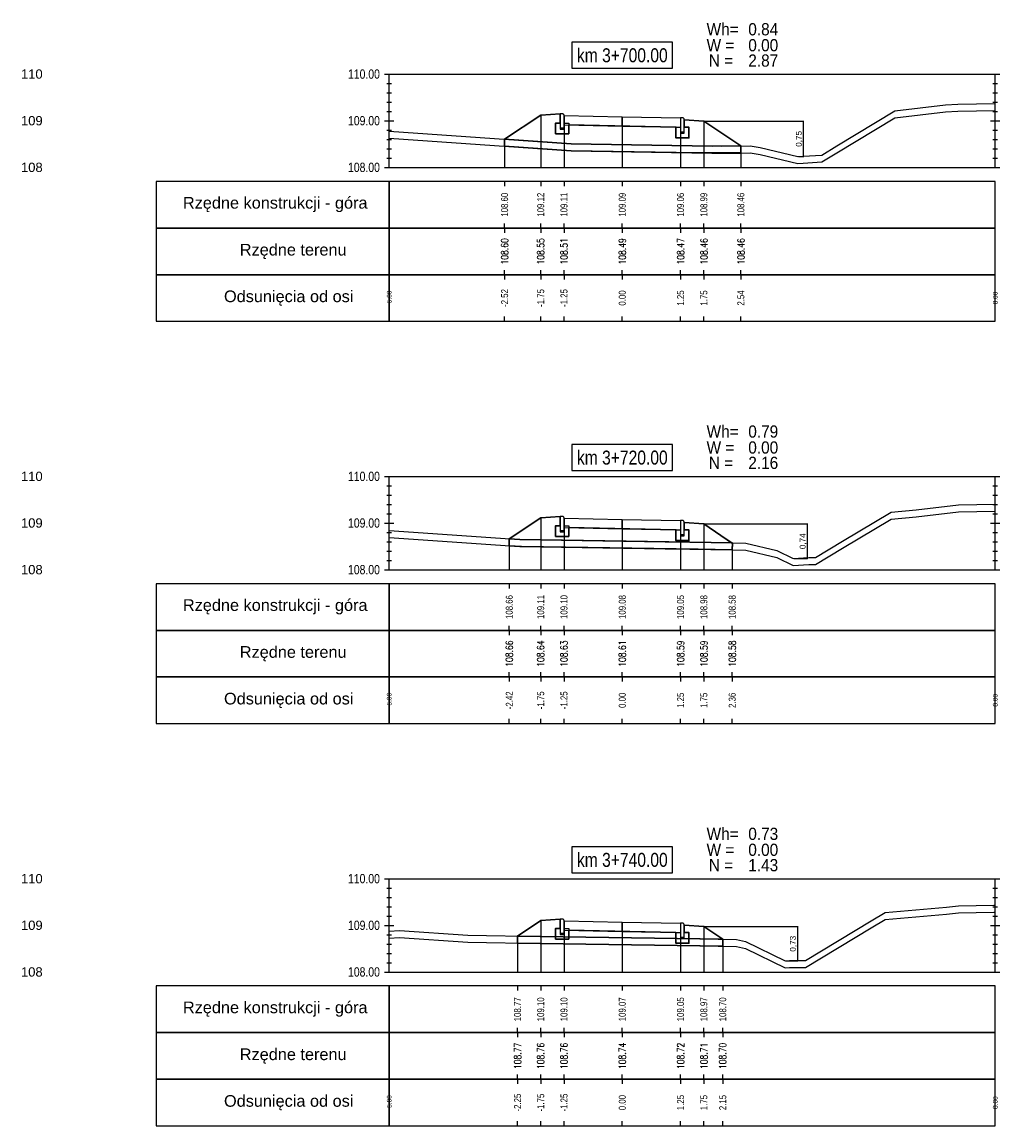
# Model space of a CAD drawing. Extents: x 7537626 to 7538805, y 5722894 to 5725486.
# Tile 101 of 105: x 7538742 to 7538763, y 5725387 to 5725410. Entities that reach past the tile are written whole.
import ezdxf

# ---------------------------------------------------------------- set-up
doc = ezdxf.new("R2010")
doc.units = 0
doc.header["$PDMODE"] = 35
doc.header["$PDSIZE"] = 0.3
for name, color, linetype in [('C-DROGI-PROFILE', 7, 'Continuous'), ('C-DROGI-PROFILE-ETYKIETY', 7, 'Continuous'), ('C-DROGI-PRZEKROJE-ETYKIETY', 7, 'Continuous'), ('C-POPRZECZKA-przekrój', 2, 'Continuous'), ('C-POPRZECZKA-widok', 1, 'Continuous')]:
    doc.layers.add(name, color=color, linetype=linetype)
for name, color, linetype, true_color in [('C-humus', 7, 'Continuous', 0x003df5), ('C-Teren', 7, 'Continuous', 0x008521), ('poprzeczki', 7, 'Continuous', 0x0000d6)]:
    doc.layers.add(name, color=color, linetype=linetype, true_color=true_color)
doc.layers.add('D-1.pow. hum.', color=7, linetype='Continuous', lineweight=30, plot=False)
doc.layers.add('D-3.nasyp', color=4, linetype='Continuous', lineweight=30, plot=False)
doc.layers.add('D-roboty-ziemne-opis', color=2, linetype='Continuous', lineweight=30)
doc.styles.add('2mm08', font='arial.ttf', dxfattribs={"width": 0.8})
doc.styles.add('opis_50', font='arial.ttf', dxfattribs={"height": 0.125})
doc.styles.get("Standard").update_dxf_attribs({"font": 'arial.ttf'})
doc.dimstyles.new('OPIS_50', dxfattribs={"dimscale": 0.5, "dimtxt": 0.125, "dimasz": 0.25, "dimexe": 0.1, "dimexo": 0.15, "dimgap": 0.1, "dimtad": 1, "dimzin": 0, "dimtxsty": 'opis_50', "dimblk": 'ARCHTICK', "dimcen": 0.15, "dimdle": 0.1, "dimaunit": 2, "dimadec": 4, "dimazin": 0, "dimtfac": 1, "dimtmove": 0, "dimatfit": 3, "dimfxl": 1, "dimarcsym": 0})

# ---------------------------------------------------------------- blocks, each defined once
blk = doc.blocks.new('_ArchTick')
at = {"color": 0, "linetype": 'ByBlock', "const_width": 0.15}
blk.add_lwpolyline([(-0.5, -0.5), (0.5, 0.5)], dxfattribs=at)
blk = doc.blocks.new('*D181')
at = {"layer": 'Defpoints', "color": 0, "transparency": 16777216}
for p in [(7538756.675, 5725408.328), (7538758.692, 5725407.573), (7538758.807, 5725407.573)]:
    blk.add_point(p, dxfattribs=at)
at = {"layer": 'poprzeczki', "color": 0, "lineweight": -2, "transparency": 16777216}
for p, q in [((7538756.69, 5725408.328), (7538758.817, 5725408.328)), ((7538758.807, 5725408.338), (7538758.807, 5725407.563)), ((7538758.707, 5725407.573), (7538758.817, 5725407.573))]:
    blk.add_line(p, q, dxfattribs=at)
at = {"layer": 'poprzeczki', "color": 0, "lineweight": -2, "transparency": 16777216, "xscale": 0.025, "yscale": 0.025, "zscale": 0.025}
for p, rotation in [((7538758.807, 5725408.328), 90), ((7538758.807, 5725407.573), 270)]:
    blk.add_blockref('_ArchTick', p, dxfattribs=dict(at, rotation=rotation))
at = {"layer": 'poprzeczki', "color": 0, "transparency": 16777216, "insert": (7538758.722, 5725407.95), "char_height": 0.125, "attachment_point": 5, "rotation": 90, "style": 'opis_50'}
blk.add_mtext('0,75', dxfattribs=at)
blk = doc.blocks.new('*D182')
at = {"layer": 'Defpoints', "color": 0, "transparency": 16777216}
for p in [(7538756.675, 5725399.695), (7538758.593, 5725398.954), (7538758.889, 5725398.954)]:
    blk.add_point(p, dxfattribs=at)
at = {"layer": 'poprzeczki', "color": 0, "lineweight": -2, "transparency": 16777216}
for p, q in [((7538756.69, 5725399.695), (7538758.899, 5725399.695)), ((7538758.889, 5725399.705), (7538758.889, 5725398.944)), ((7538758.608, 5725398.954), (7538758.899, 5725398.954))]:
    blk.add_line(p, q, dxfattribs=at)
at = {"layer": 'poprzeczki', "color": 0, "lineweight": -2, "transparency": 16777216, "xscale": 0.025, "yscale": 0.025, "zscale": 0.025}
for p, rotation in [((7538758.889, 5725399.695), 90), ((7538758.889, 5725398.954), 270)]:
    blk.add_blockref('_ArchTick', p, dxfattribs=dict(at, rotation=rotation))
at = {"layer": 'poprzeczki', "color": 0, "transparency": 16777216, "insert": (7538758.804, 5725399.324), "char_height": 0.125, "attachment_point": 5, "rotation": 90, "style": 'opis_50'}
blk.add_mtext('0,74', dxfattribs=at)
blk = doc.blocks.new('*D183')
at = {"layer": 'Defpoints', "color": 0, "transparency": 16777216}
for p in [(7538756.675, 5725391.062), (7538758.415, 5725390.329), (7538758.681, 5725390.329)]:
    blk.add_point(p, dxfattribs=at)
at = {"layer": 'poprzeczki', "color": 0, "lineweight": -2, "transparency": 16777216}
for p, q in [((7538756.69, 5725391.062), (7538758.691, 5725391.062)), ((7538758.681, 5725391.072), (7538758.681, 5725390.319)), ((7538758.43, 5725390.329), (7538758.691, 5725390.329))]:
    blk.add_line(p, q, dxfattribs=at)
at = {"layer": 'poprzeczki', "color": 0, "lineweight": -2, "transparency": 16777216, "xscale": 0.025, "yscale": 0.025, "zscale": 0.025}
for p, rotation in [((7538758.681, 5725391.062), 90), ((7538758.681, 5725390.329), 270)]:
    blk.add_blockref('_ArchTick', p, dxfattribs=dict(at, rotation=rotation))
at = {"layer": 'poprzeczki', "color": 0, "transparency": 16777216, "insert": (7538758.595, 5725390.695), "char_height": 0.125, "attachment_point": 5, "rotation": 90, "style": 'opis_50'}
blk.add_mtext('0,73', dxfattribs=at)

msp = doc.modelspace()

# ---------------------------------------------------------------- linework, layer by layer
at = {"layer": 'C-DROGI-PROFILE', "color": 7, "linetype": 'Continuous', "lineweight": -3}
for p, q in [((7538752.401, 5725407.039), (7538752.401, 5725406.939)), ((7538753.175, 5725407.039), (7538753.175, 5725406.939)), ((7538753.675, 5725407.039), (7538753.675, 5725406.939)), ((7538754.925, 5725407.039), (7538754.925, 5725406.939)), ((7538756.175, 5725407.039), (7538756.175, 5725406.939)), ((7538756.675, 5725407.039), (7538756.675, 5725406.939)), ((7538757.468, 5725407.039), (7538757.468, 5725406.939)), ((7538752.401, 5725406.039), (7538752.401, 5725406.139)), ((7538753.175, 5725406.039), (7538753.175, 5725406.139)), ((7538753.675, 5725406.039), (7538753.675, 5725406.139)), ((7538754.925, 5725406.039), (7538754.925, 5725406.139)), ((7538756.175, 5725406.039), (7538756.175, 5725406.139)), ((7538756.675, 5725406.039), (7538756.675, 5725406.139)), ((7538757.468, 5725406.039), (7538757.468, 5725406.139)), ((7538752.401, 5725406.039), (7538752.401, 5725405.939)), ((7538753.175, 5725406.039), (7538753.175, 5725405.939)), ((7538753.675, 5725406.039), (7538753.675, 5725405.939)), ((7538754.925, 5725406.039), (7538754.925, 5725405.939)), ((7538756.175, 5725406.039), (7538756.175, 5725405.939)), ((7538756.675, 5725406.039), (7538756.675, 5725405.939)), ((7538757.468, 5725406.039), (7538757.468, 5725405.939)), ((7538752.401, 5725405.039), (7538752.401, 5725405.139)), ((7538752.401, 5725405.039), (7538752.401, 5725404.939)), ((7538753.175, 5725405.039), (7538753.175, 5725405.139)), ((7538753.175, 5725405.039), (7538753.175, 5725404.939)), ((7538753.675, 5725405.039), (7538753.675, 5725405.139)), ((7538753.675, 5725405.039), (7538753.675, 5725404.939)), ((7538754.925, 5725405.039), (7538754.925, 5725405.139)), ((7538754.925, 5725405.039), (7538754.925, 5725404.939)), ((7538756.175, 5725405.039), (7538756.175, 5725405.139)), ((7538756.175, 5725405.039), (7538756.175, 5725404.939)), ((7538756.675, 5725405.039), (7538756.675, 5725405.139)), ((7538756.675, 5725405.039), (7538756.675, 5725404.939)), ((7538757.468, 5725405.039), (7538757.468, 5725405.139)), ((7538757.468, 5725405.039), (7538757.468, 5725404.939)), ((7538752.401, 5725404.039), (7538752.401, 5725404.139)), ((7538753.175, 5725404.039), (7538753.175, 5725404.139)), ((7538753.675, 5725404.039), (7538753.675, 5725404.139)), ((7538754.925, 5725404.039), (7538754.925, 5725404.139)), ((7538756.175, 5725404.039), (7538756.175, 5725404.139)), ((7538756.675, 5725404.039), (7538756.675, 5725404.139)), ((7538757.468, 5725404.039), (7538757.468, 5725404.139)), ((7538752.501, 5725398.414), (7538752.501, 5725398.314)), ((7538753.175, 5725398.414), (7538753.175, 5725398.314)), ((7538753.675, 5725398.414), (7538753.675, 5725398.314)), ((7538754.925, 5725398.414), (7538754.925, 5725398.314)), ((7538756.175, 5725398.414), (7538756.175, 5725398.314)), ((7538756.675, 5725398.414), (7538756.675, 5725398.314)), ((7538757.283, 5725398.414), (7538757.283, 5725398.314)), ((7538752.501, 5725397.414), (7538752.501, 5725397.514)), ((7538752.501, 5725397.414), (7538752.501, 5725397.314)), ((7538753.175, 5725397.414), (7538753.175, 5725397.514)), ((7538753.175, 5725397.414), (7538753.175, 5725397.314)), ((7538753.675, 5725397.414), (7538753.675, 5725397.514)), ((7538753.675, 5725397.414), (7538753.675, 5725397.314)), ((7538754.925, 5725397.414), (7538754.925, 5725397.514)), ((7538754.925, 5725397.414), (7538754.925, 5725397.314)), ((7538756.175, 5725397.414), (7538756.175, 5725397.514)), ((7538756.175, 5725397.414), (7538756.175, 5725397.314)), ((7538756.675, 5725397.414), (7538756.675, 5725397.514)), ((7538756.675, 5725397.414), (7538756.675, 5725397.314)), ((7538757.283, 5725397.414), (7538757.283, 5725397.514)), ((7538757.283, 5725397.414), (7538757.283, 5725397.314)), ((7538752.501, 5725396.414), (7538752.501, 5725396.514)), ((7538753.175, 5725396.414), (7538753.175, 5725396.514)), ((7538753.675, 5725396.414), (7538753.675, 5725396.514)), ((7538754.925, 5725396.414), (7538754.925, 5725396.514)), ((7538756.175, 5725396.414), (7538756.175, 5725396.514)), ((7538756.675, 5725396.414), (7538756.675, 5725396.514)), ((7538757.283, 5725396.414), (7538757.283, 5725396.514)), ((7538752.501, 5725396.414), (7538752.501, 5725396.314)), ((7538753.175, 5725396.414), (7538753.175, 5725396.314)), ((7538753.675, 5725396.414), (7538753.675, 5725396.314)), ((7538754.925, 5725396.414), (7538754.925, 5725396.314)), ((7538756.175, 5725396.414), (7538756.175, 5725396.314)), ((7538756.675, 5725396.414), (7538756.675, 5725396.314)), ((7538757.283, 5725396.414), (7538757.283, 5725396.314)), ((7538752.501, 5725395.414), (7538752.501, 5725395.514)), ((7538753.175, 5725395.414), (7538753.175, 5725395.514)), ((7538753.675, 5725395.414), (7538753.675, 5725395.514)), ((7538754.925, 5725395.414), (7538754.925, 5725395.514)), ((7538756.175, 5725395.414), (7538756.175, 5725395.514)), ((7538756.675, 5725395.414), (7538756.675, 5725395.514)), ((7538757.283, 5725395.414), (7538757.283, 5725395.514)), ((7538752.678, 5725389.789), (7538752.678, 5725389.689)), ((7538753.175, 5725389.789), (7538753.175, 5725389.689)), ((7538753.675, 5725389.789), (7538753.675, 5725389.689)), ((7538754.925, 5725389.789), (7538754.925, 5725389.689)), ((7538756.175, 5725389.789), (7538756.175, 5725389.689)), ((7538756.675, 5725389.789), (7538756.675, 5725389.689)), ((7538757.08, 5725389.789), (7538757.08, 5725389.689)), ((7538752.678, 5725388.789), (7538752.678, 5725388.889)), ((7538753.175, 5725388.789), (7538753.175, 5725388.889)), ((7538753.675, 5725388.789), (7538753.675, 5725388.889)), ((7538754.925, 5725388.789), (7538754.925, 5725388.889)), ((7538756.175, 5725388.789), (7538756.175, 5725388.889)), ((7538756.675, 5725388.789), (7538756.675, 5725388.889)), ((7538757.08, 5725388.789), (7538757.08, 5725388.889)), ((7538752.678, 5725388.789), (7538752.678, 5725388.689)), ((7538753.175, 5725388.789), (7538753.175, 5725388.689)), ((7538753.675, 5725388.789), (7538753.675, 5725388.689)), ((7538754.925, 5725388.789), (7538754.925, 5725388.689)), ((7538756.175, 5725388.789), (7538756.175, 5725388.689)), ((7538756.675, 5725388.789), (7538756.675, 5725388.689)), ((7538757.08, 5725388.789), (7538757.08, 5725388.689)), ((7538752.678, 5725387.789), (7538752.678, 5725387.889)), ((7538752.678, 5725387.789), (7538752.678, 5725387.689)), ((7538753.175, 5725387.789), (7538753.175, 5725387.889)), ((7538753.175, 5725387.789), (7538753.175, 5725387.689)), ((7538753.675, 5725387.789), (7538753.675, 5725387.889)), ((7538753.675, 5725387.789), (7538753.675, 5725387.689)), ((7538754.925, 5725387.789), (7538754.925, 5725387.889)), ((7538754.925, 5725387.789), (7538754.925, 5725387.689)), ((7538756.175, 5725387.789), (7538756.175, 5725387.889)), ((7538756.175, 5725387.789), (7538756.175, 5725387.689)), ((7538756.675, 5725387.789), (7538756.675, 5725387.889)), ((7538756.675, 5725387.789), (7538756.675, 5725387.689)), ((7538757.08, 5725387.789), (7538757.08, 5725387.889)), ((7538757.08, 5725387.789), (7538757.08, 5725387.689)), ((7538752.678, 5725386.789), (7538752.678, 5725386.889)), ((7538753.175, 5725386.789), (7538753.175, 5725386.889)), ((7538753.675, 5725386.789), (7538753.675, 5725386.889)), ((7538754.925, 5725386.789), (7538754.925, 5725386.889)), ((7538756.175, 5725386.789), (7538756.175, 5725386.889)), ((7538756.675, 5725386.789), (7538756.675, 5725386.889)), ((7538757.08, 5725386.789), (7538757.08, 5725386.889))]:
    msp.add_line(p, q, dxfattribs=at)
at = {"layer": 'C-DROGI-PROFILE', "color": 1, "linetype": 'Continuous', "lineweight": -3}
for points in [[(7538749.925, 5725406.039), (7538749.925, 5725407.039), (7538744.925, 5725407.039), (7538744.925, 5725406.039)], [(7538749.925, 5725406.039), (7538762.925, 5725406.039), (7538762.925, 5725407.039), (7538749.925, 5725407.039)], [(7538749.925, 5725405.039), (7538749.925, 5725406.039), (7538744.925, 5725406.039), (7538744.925, 5725405.039)], [(7538749.925, 5725405.039), (7538762.925, 5725405.039), (7538762.925, 5725406.039), (7538749.925, 5725406.039)], [(7538749.925, 5725404.039), (7538749.925, 5725405.039), (7538744.925, 5725405.039), (7538744.925, 5725404.039)], [(7538749.925, 5725404.039), (7538762.925, 5725404.039), (7538762.925, 5725405.039), (7538749.925, 5725405.039)], [(7538749.925, 5725397.414), (7538749.925, 5725398.414), (7538744.925, 5725398.414), (7538744.925, 5725397.414)], [(7538749.925, 5725397.414), (7538762.925, 5725397.414), (7538762.925, 5725398.414), (7538749.925, 5725398.414)], [(7538749.925, 5725396.414), (7538749.925, 5725397.414), (7538744.925, 5725397.414), (7538744.925, 5725396.414)], [(7538749.925, 5725396.414), (7538762.925, 5725396.414), (7538762.925, 5725397.414), (7538749.925, 5725397.414)], [(7538749.925, 5725395.414), (7538749.925, 5725396.414), (7538744.925, 5725396.414), (7538744.925, 5725395.414)], [(7538749.925, 5725395.414), (7538762.925, 5725395.414), (7538762.925, 5725396.414), (7538749.925, 5725396.414)], [(7538749.925, 5725388.789), (7538749.925, 5725389.789), (7538744.925, 5725389.789), (7538744.925, 5725388.789)], [(7538749.925, 5725388.789), (7538762.925, 5725388.789), (7538762.925, 5725389.789), (7538749.925, 5725389.789)], [(7538749.925, 5725387.789), (7538749.925, 5725388.789), (7538744.925, 5725388.789), (7538744.925, 5725387.789)], [(7538749.925, 5725387.789), (7538762.925, 5725387.789), (7538762.925, 5725388.789), (7538749.925, 5725388.789)], [(7538749.925, 5725386.789), (7538749.925, 5725387.789), (7538744.925, 5725387.789), (7538744.925, 5725386.789)], [(7538749.925, 5725386.789), (7538762.925, 5725386.789), (7538762.925, 5725387.789), (7538749.925, 5725387.789)]]:
    msp.add_3dface(points, dxfattribs=at)
at = {"layer": 'C-DROGI-PRZEKROJE-ETYKIETY', "color": 1, "linetype": 'Continuous', "lineweight": -3}
for p, q in [((7538753.175, 5725408.458), (7538753.175, 5725407.339)), ((7538753.675, 5725408.451), (7538753.675, 5725407.339)), ((7538754.925, 5725408.426), (7538754.925, 5725407.339)), ((7538756.175, 5725408.401), (7538756.175, 5725407.339)), ((7538756.675, 5725408.328), (7538756.675, 5725407.339)), ((7538752.401, 5725407.942), (7538752.401, 5725407.339)), ((7538757.468, 5725407.799), (7538757.468, 5725407.339)), ((7538753.175, 5725399.825), (7538753.175, 5725398.714)), ((7538753.675, 5725399.818), (7538753.675, 5725398.714)), ((7538754.925, 5725399.793), (7538754.925, 5725398.714)), ((7538756.175, 5725399.768), (7538756.175, 5725398.714)), ((7538756.675, 5725399.695), (7538756.675, 5725398.714)), ((7538752.501, 5725399.375), (7538752.501, 5725398.714)), ((7538757.283, 5725399.29), (7538757.283, 5725398.714)), ((7538753.175, 5725391.192), (7538753.175, 5725390.089)), ((7538753.675, 5725391.185), (7538753.675, 5725390.089)), ((7538754.925, 5725391.16), (7538754.925, 5725390.089)), ((7538756.175, 5725391.135), (7538756.175, 5725390.089)), ((7538756.675, 5725391.062), (7538756.675, 5725390.089)), ((7538752.678, 5725390.86), (7538752.678, 5725390.089)), ((7538757.08, 5725390.792), (7538757.08, 5725390.089))]:
    msp.add_line(p, q, dxfattribs=at)
at = {"layer": 'C-humus'}
for p, q in [((7538760.77, 5725408.399), (7538761.858, 5725408.527)), ((7538761.858, 5725408.527), (7538762.122, 5725408.547)), ((7538762.122, 5725408.547), (7538762.925, 5725408.559)), ((7538759.524, 5725407.648), (7538760.77, 5725408.399)), ((7538749.925, 5725407.965), (7538753.831, 5725407.692)), ((7538753.831, 5725407.692), (7538757.048, 5725407.643)), ((7538757.048, 5725407.643), (7538757.664, 5725407.652)), ((7538757.664, 5725407.652), (7538757.885, 5725407.617)), ((7538757.885, 5725407.617), (7538758.692, 5725407.423)), ((7538759.206, 5725407.455), (7538759.524, 5725407.648)), ((7538758.692, 5725407.423), (7538758.804, 5725407.431)), ((7538758.804, 5725407.431), (7538759.206, 5725407.455)), ((7538759.648, 5725399.173), (7538760.689, 5725399.8)), ((7538760.689, 5725399.8), (7538761.228, 5725399.847)), ((7538761.228, 5725399.847), (7538762.137, 5725399.954)), ((7538762.137, 5725399.954), (7538762.925, 5725399.966)), ((7538749.925, 5725399.405), (7538752.728, 5725399.209)), ((7538752.728, 5725399.209), (7538755.842, 5725399.162)), ((7538755.842, 5725399.162), (7538757.004, 5725399.144)), ((7538757.004, 5725399.144), (7538757.575, 5725399.135)), ((7538757.575, 5725399.135), (7538758.241, 5725398.975)), ((7538759.067, 5725398.824), (7538759.648, 5725399.173)), ((7538758.241, 5725398.975), (7538758.593, 5725398.804)), ((7538758.593, 5725398.804), (7538758.928, 5725398.824)), ((7538758.928, 5725398.824), (7538759.067, 5725398.824)), ((7538760.561, 5725391.214), (7538761.879, 5725391.328)), ((7538761.879, 5725391.328), (7538762.134, 5725391.358)), ((7538762.134, 5725391.358), (7538762.892, 5725391.369)), ((7538762.892, 5725391.369), (7538762.925, 5725391.37)), ((7538758.851, 5725390.185), (7538760.263, 5725391.034)), ((7538760.263, 5725391.034), (7538760.561, 5725391.214)), ((7538749.925, 5725390.816), (7538750.143, 5725390.829)), ((7538750.143, 5725390.829), (7538751.61, 5725390.726)), ((7538751.61, 5725390.726), (7538753.222, 5725390.702)), ((7538753.222, 5725390.702), (7538755.256, 5725390.67)), ((7538755.256, 5725390.67), (7538756.587, 5725390.65)), ((7538756.587, 5725390.65), (7538757.372, 5725390.638)), ((7538757.372, 5725390.638), (7538757.564, 5725390.591)), ((7538757.564, 5725390.591), (7538758.415, 5725390.179)), ((7538758.415, 5725390.179), (7538758.512, 5725390.185)), ((7538758.512, 5725390.185), (7538758.851, 5725390.185))]:
    msp.add_line(p, q, dxfattribs=at)
at = {"layer": 'C-POPRZECZKA-przekrój', "color": 2, "linetype": 'Continuous', "lineweight": -3}
for p, q in [((7538752.401, 5725407.942), (7538753.175, 5725408.458)), ((7538753.175, 5725408.458), (7538753.595, 5725408.491)), ((7538753.495, 5725408.061), (7538753.495, 5725408.291)), ((7538753.495, 5725408.291), (7538753.595, 5725408.291)), ((7538753.635, 5725408.491), (7538753.595, 5725408.491)), ((7538753.595, 5725408.491), (7538753.595, 5725408.161)), ((7538753.595, 5725408.291), (7538753.595, 5725408.191)), ((7538753.641, 5725408.491), (7538753.635, 5725408.491)), ((7538753.649, 5725408.489), (7538753.641, 5725408.491)), ((7538753.658, 5725408.484), (7538753.649, 5725408.489)), ((7538753.664, 5725408.48), (7538753.658, 5725408.484)), ((7538753.668, 5725408.474), (7538753.664, 5725408.48)), ((7538753.672, 5725408.467), (7538753.668, 5725408.474)), ((7538753.675, 5725408.459), (7538753.672, 5725408.467)), ((7538753.675, 5725408.451), (7538753.675, 5725408.459)), ((7538753.675, 5725408.451), (7538754.925, 5725408.426)), ((7538753.675, 5725408.451), (7538753.676, 5725408.251)), ((7538753.675, 5725408.161), (7538753.675, 5725408.451)), ((7538753.675, 5725408.451), (7538753.675, 5725408.291)), ((7538753.675, 5725408.291), (7538753.775, 5725408.291)), ((7538753.775, 5725408.291), (7538753.775, 5725408.061)), ((7538754.925, 5725408.226), (7538754.925, 5725408.426)), ((7538754.925, 5725408.426), (7538756.175, 5725408.401)), ((7538756.175, 5725408.401), (7538756.174, 5725408.201)), ((7538756.215, 5725408.401), (7538756.175, 5725408.401)), ((7538756.175, 5725408.401), (7538756.175, 5725408.071)), ((7538756.221, 5725408.401), (7538756.215, 5725408.401)), ((7538756.229, 5725408.399), (7538756.221, 5725408.401)), ((7538756.238, 5725408.394), (7538756.229, 5725408.399)), ((7538756.244, 5725408.39), (7538756.238, 5725408.394)), ((7538756.248, 5725408.384), (7538756.244, 5725408.39)), ((7538756.252, 5725408.377), (7538756.248, 5725408.384)), ((7538756.255, 5725408.369), (7538756.252, 5725408.377)), ((7538756.255, 5725408.361), (7538756.255, 5725408.369)), ((7538756.255, 5725408.071), (7538756.255, 5725408.361)), ((7538756.255, 5725408.361), (7538756.255, 5725408.201)), ((7538756.255, 5725408.361), (7538756.675, 5725408.328)), ((7538756.675, 5725408.328), (7538757.468, 5725407.799)), ((7538753.775, 5725408.061), (7538753.495, 5725408.061)), ((7538753.595, 5725408.191), (7538753.675, 5725408.191)), ((7538753.595, 5725408.161), (7538753.675, 5725408.161)), ((7538753.676, 5725408.251), (7538754.925, 5725408.226)), ((7538754.925, 5725408.226), (7538756.174, 5725408.201)), ((7538756.075, 5725407.971), (7538756.075, 5725408.201)), ((7538756.075, 5725408.201), (7538756.175, 5725408.201)), ((7538756.175, 5725408.201), (7538756.175, 5725408.101)), ((7538756.175, 5725408.101), (7538756.255, 5725408.101)), ((7538756.175, 5725408.071), (7538756.255, 5725408.071)), ((7538756.255, 5725408.201), (7538756.355, 5725408.201)), ((7538756.355, 5725408.201), (7538756.355, 5725407.971)), ((7538756.355, 5725407.971), (7538756.075, 5725407.971)), ((7538752.501, 5725399.375), (7538753.175, 5725399.825)), ((7538753.175, 5725399.825), (7538753.595, 5725399.858)), ((7538753.635, 5725399.858), (7538753.595, 5725399.858)), ((7538753.595, 5725399.858), (7538753.595, 5725399.528)), ((7538753.641, 5725399.858), (7538753.635, 5725399.858)), ((7538753.649, 5725399.856), (7538753.641, 5725399.858)), ((7538753.658, 5725399.852), (7538753.649, 5725399.856)), ((7538753.664, 5725399.847), (7538753.658, 5725399.852)), ((7538753.668, 5725399.841), (7538753.664, 5725399.847)), ((7538753.672, 5725399.834), (7538753.668, 5725399.841)), ((7538753.675, 5725399.826), (7538753.672, 5725399.834)), ((7538753.675, 5725399.818), (7538753.675, 5725399.826)), ((7538753.675, 5725399.818), (7538754.925, 5725399.793)), ((7538753.675, 5725399.818), (7538753.676, 5725399.618)), ((7538753.675, 5725399.528), (7538753.675, 5725399.818)), ((7538753.675, 5725399.818), (7538753.675, 5725399.658)), ((7538754.925, 5725399.593), (7538754.925, 5725399.793)), ((7538754.925, 5725399.793), (7538756.175, 5725399.768)), ((7538756.175, 5725399.768), (7538756.174, 5725399.568)), ((7538756.215, 5725399.768), (7538756.175, 5725399.768)), ((7538756.175, 5725399.768), (7538756.175, 5725399.438)), ((7538756.221, 5725399.768), (7538756.215, 5725399.768)), ((7538756.229, 5725399.766), (7538756.221, 5725399.768)), ((7538756.238, 5725399.762), (7538756.229, 5725399.766)), ((7538756.244, 5725399.757), (7538756.238, 5725399.762)), ((7538756.248, 5725399.751), (7538756.244, 5725399.757)), ((7538756.252, 5725399.744), (7538756.248, 5725399.751)), ((7538756.255, 5725399.736), (7538756.252, 5725399.744)), ((7538753.495, 5725399.428), (7538753.495, 5725399.658)), ((7538753.495, 5725399.658), (7538753.595, 5725399.658)), ((7538753.595, 5725399.658), (7538753.595, 5725399.558)), ((7538753.595, 5725399.558), (7538753.675, 5725399.558)), ((7538753.595, 5725399.528), (7538753.675, 5725399.528)), ((7538753.675, 5725399.658), (7538753.775, 5725399.658)), ((7538753.676, 5725399.618), (7538754.925, 5725399.593)), ((7538753.775, 5725399.658), (7538753.775, 5725399.428)), ((7538754.925, 5725399.593), (7538756.174, 5725399.568)), ((7538756.075, 5725399.338), (7538756.075, 5725399.568)), ((7538756.075, 5725399.568), (7538756.175, 5725399.568)), ((7538756.175, 5725399.568), (7538756.175, 5725399.468)), ((7538756.255, 5725399.728), (7538756.255, 5725399.736)), ((7538756.255, 5725399.438), (7538756.255, 5725399.728)), ((7538756.255, 5725399.728), (7538756.255, 5725399.568)), ((7538756.255, 5725399.728), (7538756.675, 5725399.695)), ((7538756.255, 5725399.568), (7538756.355, 5725399.568)), ((7538756.355, 5725399.568), (7538756.355, 5725399.338)), ((7538756.675, 5725399.695), (7538757.283, 5725399.29)), ((7538753.775, 5725399.428), (7538753.495, 5725399.428)), ((7538756.355, 5725399.338), (7538756.075, 5725399.338)), ((7538756.175, 5725399.468), (7538756.255, 5725399.468)), ((7538756.175, 5725399.438), (7538756.255, 5725399.438)), ((7538753.175, 5725391.192), (7538753.595, 5725391.225)), ((7538753.635, 5725391.225), (7538753.595, 5725391.225)), ((7538753.595, 5725391.225), (7538753.595, 5725390.895)), ((7538753.641, 5725391.225), (7538753.635, 5725391.225)), ((7538753.649, 5725391.223), (7538753.641, 5725391.225)), ((7538753.658, 5725391.219), (7538753.649, 5725391.223)), ((7538752.678, 5725390.86), (7538753.175, 5725391.192)), ((7538753.495, 5725390.795), (7538753.495, 5725391.025)), ((7538753.495, 5725391.025), (7538753.595, 5725391.025)), ((7538753.595, 5725391.025), (7538753.595, 5725390.925)), ((7538753.664, 5725391.214), (7538753.658, 5725391.219)), ((7538753.668, 5725391.208), (7538753.664, 5725391.214)), ((7538753.672, 5725391.201), (7538753.668, 5725391.208)), ((7538753.675, 5725391.193), (7538753.672, 5725391.201)), ((7538753.675, 5725391.185), (7538753.675, 5725391.193)), ((7538753.675, 5725391.185), (7538754.925, 5725391.16)), ((7538753.675, 5725391.185), (7538753.676, 5725390.985)), ((7538753.675, 5725390.895), (7538753.675, 5725391.185)), ((7538753.675, 5725391.185), (7538753.675, 5725391.025)), ((7538753.675, 5725391.025), (7538753.775, 5725391.025)), ((7538753.676, 5725390.985), (7538754.925, 5725390.96)), ((7538753.775, 5725391.025), (7538753.775, 5725390.795)), ((7538754.925, 5725390.96), (7538754.925, 5725391.16)), ((7538754.925, 5725391.16), (7538756.175, 5725391.135)), ((7538756.175, 5725391.135), (7538756.174, 5725390.935)), ((7538756.215, 5725391.135), (7538756.175, 5725391.135)), ((7538756.175, 5725391.135), (7538756.175, 5725390.805)), ((7538756.221, 5725391.135), (7538756.215, 5725391.135)), ((7538756.229, 5725391.133), (7538756.221, 5725391.135)), ((7538756.238, 5725391.129), (7538756.229, 5725391.133)), ((7538756.244, 5725391.124), (7538756.238, 5725391.129)), ((7538756.248, 5725391.118), (7538756.244, 5725391.124)), ((7538756.252, 5725391.111), (7538756.248, 5725391.118)), ((7538756.255, 5725391.103), (7538756.252, 5725391.111)), ((7538756.255, 5725391.095), (7538756.255, 5725391.103)), ((7538756.255, 5725390.805), (7538756.255, 5725391.095)), ((7538756.255, 5725391.095), (7538756.255, 5725390.935)), ((7538756.255, 5725391.095), (7538756.675, 5725391.062)), ((7538756.675, 5725391.062), (7538757.08, 5725390.792)), ((7538753.775, 5725390.795), (7538753.495, 5725390.795)), ((7538753.595, 5725390.925), (7538753.675, 5725390.925)), ((7538753.595, 5725390.895), (7538753.675, 5725390.895)), ((7538754.925, 5725390.96), (7538756.174, 5725390.935)), ((7538756.075, 5725390.705), (7538756.075, 5725390.935)), ((7538756.075, 5725390.935), (7538756.175, 5725390.935)), ((7538756.175, 5725390.935), (7538756.175, 5725390.835)), ((7538756.175, 5725390.835), (7538756.255, 5725390.835)), ((7538756.175, 5725390.805), (7538756.255, 5725390.805)), ((7538756.255, 5725390.935), (7538756.355, 5725390.935)), ((7538756.355, 5725390.935), (7538756.355, 5725390.705)), ((7538756.355, 5725390.705), (7538756.075, 5725390.705))]:
    msp.add_line(p, q, dxfattribs=at)
at = {"layer": 'C-POPRZECZKA-widok', "color": 1, "linetype": 'Continuous', "lineweight": -3}
for p, q in [((7538749.825, 5725409.339), (7538763.025, 5725409.339)), ((7538749.925, 5725407.339), (7538749.925, 5725409.339)), ((7538762.925, 5725407.339), (7538762.925, 5725409.339)), ((7538749.875, 5725409.139), (7538749.975, 5725409.139)), ((7538762.875, 5725409.139), (7538762.975, 5725409.139)), ((7538749.875, 5725408.939), (7538749.975, 5725408.939)), ((7538749.875, 5725408.739), (7538749.975, 5725408.739)), ((7538762.875, 5725408.939), (7538762.975, 5725408.939)), ((7538762.875, 5725408.739), (7538762.975, 5725408.739)), ((7538749.875, 5725408.539), (7538749.975, 5725408.539)), ((7538762.875, 5725408.539), (7538762.975, 5725408.539)), ((7538749.825, 5725408.339), (7538750.025, 5725408.339)), ((7538749.875, 5725408.339), (7538749.975, 5725408.339)), ((7538762.825, 5725408.339), (7538763.025, 5725408.339)), ((7538762.875, 5725408.339), (7538762.975, 5725408.339)), ((7538749.875, 5725408.139), (7538749.975, 5725408.139)), ((7538762.875, 5725408.139), (7538762.975, 5725408.139)), ((7538749.875, 5725407.939), (7538749.975, 5725407.939)), ((7538762.875, 5725407.939), (7538762.975, 5725407.939)), ((7538749.875, 5725407.739), (7538749.975, 5725407.739)), ((7538762.875, 5725407.739), (7538762.975, 5725407.739)), ((7538749.825, 5725407.339), (7538763.025, 5725407.339)), ((7538749.875, 5725407.539), (7538749.975, 5725407.539)), ((7538762.875, 5725407.539), (7538762.975, 5725407.539)), ((7538749.825, 5725400.714), (7538763.025, 5725400.714)), ((7538749.925, 5725398.714), (7538749.925, 5725400.714)), ((7538762.925, 5725398.714), (7538762.925, 5725400.714)), ((7538749.875, 5725400.514), (7538749.975, 5725400.514)), ((7538762.875, 5725400.514), (7538762.975, 5725400.514)), ((7538749.875, 5725400.314), (7538749.975, 5725400.314)), ((7538762.875, 5725400.314), (7538762.975, 5725400.314)), ((7538749.875, 5725400.114), (7538749.975, 5725400.114)), ((7538762.875, 5725400.114), (7538762.975, 5725400.114)), ((7538749.875, 5725399.914), (7538749.975, 5725399.914)), ((7538762.875, 5725399.914), (7538762.975, 5725399.914)), ((7538749.825, 5725399.714), (7538750.025, 5725399.714)), ((7538749.875, 5725399.714), (7538749.975, 5725399.714)), ((7538749.875, 5725399.514), (7538749.975, 5725399.514)), ((7538762.825, 5725399.714), (7538763.025, 5725399.714)), ((7538762.875, 5725399.714), (7538762.975, 5725399.714)), ((7538762.875, 5725399.514), (7538762.975, 5725399.514)), ((7538749.875, 5725399.314), (7538749.975, 5725399.314)), ((7538762.875, 5725399.314), (7538762.975, 5725399.314)), ((7538749.875, 5725399.114), (7538749.975, 5725399.114)), ((7538762.875, 5725399.114), (7538762.975, 5725399.114)), ((7538749.875, 5725398.914), (7538749.975, 5725398.914)), ((7538762.875, 5725398.914), (7538762.975, 5725398.914)), ((7538749.825, 5725398.714), (7538763.025, 5725398.714)), ((7538749.825, 5725392.089), (7538763.025, 5725392.089)), ((7538749.925, 5725390.089), (7538749.925, 5725392.089)), ((7538762.925, 5725390.089), (7538762.925, 5725392.089)), ((7538749.875, 5725391.889), (7538749.975, 5725391.889)), ((7538762.875, 5725391.889), (7538762.975, 5725391.889)), ((7538749.875, 5725391.689), (7538749.975, 5725391.689)), ((7538749.875, 5725391.489), (7538749.975, 5725391.489)), ((7538762.875, 5725391.689), (7538762.975, 5725391.689)), ((7538762.875, 5725391.489), (7538762.975, 5725391.489)), ((7538749.875, 5725391.289), (7538749.975, 5725391.289)), ((7538762.875, 5725391.289), (7538762.975, 5725391.289)), ((7538749.825, 5725391.089), (7538750.025, 5725391.089)), ((7538749.875, 5725391.089), (7538749.975, 5725391.089)), ((7538762.825, 5725391.089), (7538763.025, 5725391.089)), ((7538762.875, 5725391.089), (7538762.975, 5725391.089)), ((7538749.875, 5725390.889), (7538749.975, 5725390.889)), ((7538762.875, 5725390.889), (7538762.975, 5725390.889)), ((7538749.875, 5725390.689), (7538749.975, 5725390.689)), ((7538762.875, 5725390.689), (7538762.975, 5725390.689)), ((7538749.875, 5725390.489), (7538749.975, 5725390.489)), ((7538749.875, 5725390.289), (7538749.975, 5725390.289)), ((7538762.875, 5725390.489), (7538762.975, 5725390.489)), ((7538762.875, 5725390.289), (7538762.975, 5725390.289)), ((7538749.825, 5725390.089), (7538763.025, 5725390.089))]:
    msp.add_line(p, q, dxfattribs=at)
at = {"layer": 'C-POPRZECZKA-widok', "color": 3, "linetype": 'Continuous', "lineweight": -3}
for points in [[(7538753.845, 5725409.464), (7538756.005, 5725409.464), (7538756.005, 5725410.021), (7538753.845, 5725410.021)], [(7538753.845, 5725400.839), (7538756.005, 5725400.839), (7538756.005, 5725401.396), (7538753.845, 5725401.396)], [(7538753.845, 5725392.214), (7538756.005, 5725392.214), (7538756.005, 5725392.771), (7538753.845, 5725392.771)]]:
    msp.add_3dface(points, dxfattribs=at)
at = {"layer": 'C-Teren'}
for p, q in [((7538759.524, 5725407.798), (7538760.77, 5725408.549)), ((7538760.77, 5725408.549), (7538761.858, 5725408.677)), ((7538761.858, 5725408.677), (7538762.122, 5725408.697)), ((7538762.122, 5725408.697), (7538762.925, 5725408.709)), ((7538749.925, 5725408.115), (7538753.831, 5725407.842)), ((7538753.831, 5725407.842), (7538757.048, 5725407.793)), ((7538757.048, 5725407.793), (7538757.664, 5725407.802)), ((7538757.664, 5725407.802), (7538757.885, 5725407.767)), ((7538759.206, 5725407.605), (7538759.524, 5725407.798)), ((7538757.885, 5725407.767), (7538758.692, 5725407.573)), ((7538758.692, 5725407.573), (7538758.804, 5725407.581)), ((7538758.804, 5725407.581), (7538759.206, 5725407.605)), ((7538760.689, 5725399.95), (7538761.228, 5725399.997)), ((7538761.228, 5725399.997), (7538762.137, 5725400.104)), ((7538762.137, 5725400.104), (7538762.925, 5725400.116)), ((7538759.648, 5725399.323), (7538760.689, 5725399.95)), ((7538749.925, 5725399.555), (7538752.728, 5725399.359)), ((7538752.728, 5725399.359), (7538755.842, 5725399.312)), ((7538755.842, 5725399.312), (7538757.004, 5725399.294)), ((7538757.004, 5725399.294), (7538757.575, 5725399.285)), ((7538757.575, 5725399.285), (7538758.241, 5725399.125)), ((7538759.067, 5725398.974), (7538759.648, 5725399.323)), ((7538758.241, 5725399.125), (7538758.593, 5725398.954)), ((7538758.593, 5725398.954), (7538758.928, 5725398.974)), ((7538758.928, 5725398.974), (7538759.067, 5725398.974)), ((7538760.561, 5725391.364), (7538761.879, 5725391.478)), ((7538761.879, 5725391.478), (7538762.134, 5725391.508)), ((7538762.134, 5725391.508), (7538762.892, 5725391.519)), ((7538762.892, 5725391.519), (7538762.925, 5725391.52)), ((7538760.263, 5725391.184), (7538760.561, 5725391.364)), ((7538758.851, 5725390.335), (7538760.263, 5725391.184)), ((7538749.925, 5725390.966), (7538750.143, 5725390.979)), ((7538750.143, 5725390.979), (7538751.61, 5725390.876)), ((7538751.61, 5725390.876), (7538753.222, 5725390.852)), ((7538753.222, 5725390.852), (7538755.256, 5725390.82)), ((7538755.256, 5725390.82), (7538756.587, 5725390.8)), ((7538756.587, 5725390.8), (7538757.372, 5725390.788)), ((7538757.372, 5725390.788), (7538757.564, 5725390.741)), ((7538757.564, 5725390.741), (7538758.415, 5725390.329)), ((7538758.415, 5725390.329), (7538758.512, 5725390.335)), ((7538758.512, 5725390.335), (7538758.851, 5725390.335))]:
    msp.add_line(p, q, dxfattribs=at)
at = {"layer": 'D-1.pow. hum.'}
for points in [[(7538752.401, 5725407.942), (7538752.401, 5725407.792), (7538753.831, 5725407.692), (7538756.847, 5725407.646), (7538757.468, 5725407.646), (7538757.468, 5725407.799), (7538756.854, 5725407.796), (7538753.831, 5725407.842), (7538752.401, 5725407.942)], [(7538752.501, 5725399.375), (7538752.501, 5725399.225), (7538752.728, 5725399.209), (7538757.283, 5725399.14), (7538757.285, 5725399.29), (7538752.728, 5725399.359), (7538752.501, 5725399.375)], [(7538752.678, 5725390.86), (7538752.678, 5725390.71), (7538757.08, 5725390.642), (7538757.08, 5725390.792), (7538752.678, 5725390.86)]]:
    msp.add_lwpolyline(points, dxfattribs=at)
at = {"layer": 'D-3.nasyp'}
for points in [[(7538753.495, 5725408.061), (7538753.495, 5725408.291), (7538753.595, 5725408.291), (7538753.595, 5725408.491), (7538753.175, 5725408.458), (7538752.401, 5725407.942), (7538752.401, 5725407.792), (7538753.831, 5725407.692), (7538756.528, 5725407.651), (7538757.468, 5725407.651), (7538757.468, 5725407.799), (7538756.675, 5725408.328), (7538756.255, 5725408.361), (7538756.255, 5725408.201), (7538756.355, 5725408.201), (7538756.355, 5725407.971), (7538756.075, 5725407.971), (7538756.075, 5725408.203), (7538753.775, 5725408.249), (7538753.775, 5725408.061), (7538753.495, 5725408.061)], [(7538753.495, 5725399.428), (7538753.495, 5725399.658), (7538753.595, 5725399.658), (7538753.595, 5725399.858), (7538753.175, 5725399.825), (7538752.501, 5725399.375), (7538752.501, 5725399.225), (7538752.765, 5725399.208), (7538756.549, 5725399.151), (7538757.283, 5725399.14), (7538757.285, 5725399.278), (7538756.675, 5725399.695), (7538756.255, 5725399.728), (7538756.255, 5725399.568), (7538756.355, 5725399.568), (7538756.355, 5725399.338), (7538756.075, 5725399.338), (7538756.075, 5725399.57), (7538753.775, 5725399.616), (7538753.775, 5725399.428), (7538753.495, 5725399.428)], [(7538753.495, 5725390.795), (7538753.495, 5725391.025), (7538753.595, 5725391.025), (7538753.595, 5725391.225), (7538753.175, 5725391.192), (7538752.678, 5725390.86), (7538752.676, 5725390.71), (7538757.08, 5725390.642), (7538757.082, 5725390.792), (7538756.675, 5725391.062), (7538756.255, 5725391.095), (7538756.255, 5725390.935), (7538756.355, 5725390.935), (7538756.355, 5725390.705), (7538756.075, 5725390.705), (7538756.075, 5725390.935), (7538753.775, 5725390.983), (7538753.775, 5725390.795), (7538753.495, 5725390.795)]]:
    msp.add_lwpolyline(points, dxfattribs=at)

# ---------------------------------------------------------------- texts
at = {"layer": 'C-DROGI-PROFILE', "color": 2}
for s, p in [('Rzędne konstrukcji - góra', (7538745.5, 5725406.456)), ('Rzędne terenu', (7538746.72, 5725405.45)), ('Odsunięcia od osi', (7538746.381, 5725404.45)), ('Rzędne konstrukcji - góra', (7538745.5, 5725397.831)), ('Rzędne terenu', (7538746.72, 5725396.825)), ('Odsunięcia od osi', (7538746.381, 5725395.825)), ('Rzędne konstrukcji - góra', (7538745.5, 5725389.206)), ('Rzędne terenu', (7538746.72, 5725388.2)), ('Odsunięcia od osi', (7538746.381, 5725387.2))]:
    msp.add_text(s, height=0.25, dxfattribs=at).set_placement(p)
at = {"layer": 'C-DROGI-PROFILE-ETYKIETY', "color": 1, "linetype": 'Continuous', "lineweight": -3, "char_height": 0.15, "attachment_point": 5, "rotation": 90, "style": '2mm08'}
for s, insert in [('108.60', (7538752.401, 5725406.539)), ('109.12', (7538753.175, 5725406.539)), ('109.09', (7538754.925, 5725406.539)), ('109.06', (7538756.175, 5725406.539)), ('108.99', (7538756.675, 5725406.539)), ('108.46', (7538757.468, 5725406.539)), ('109.11', (7538753.675, 5725406.539)), ('{\\Fsimplex.shx|c238;108.60}', (7538752.401, 5725405.539)), ('{\\Fsimplex.shx|c238;108.55}', (7538753.175, 5725405.539)), ('{\\Fsimplex.shx|c238;108.51}', (7538753.675, 5725405.539)), ('{\\Fsimplex.shx|c238;108.49}', (7538754.925, 5725405.539)), ('{\\Fsimplex.shx|c238;108.47}', (7538756.175, 5725405.539)), ('{\\Fsimplex.shx|c238;108.46}', (7538756.675, 5725405.539)), ('{\\Fsimplex.shx|c238;108.46}', (7538757.468, 5725405.539)), ('-2.52', (7538752.401, 5725404.539)), ('-1.75', (7538753.175, 5725404.539)), ('-1.25', (7538753.675, 5725404.539)), ('0.00', (7538754.925, 5725404.539)), ('1.25', (7538756.175, 5725404.539)), ('1.75', (7538756.675, 5725404.539)), ('2.54', (7538757.468, 5725404.539)), ('108.66', (7538752.501, 5725397.914)), ('109.11', (7538753.175, 5725397.914)), ('109.10', (7538753.675, 5725397.914)), ('109.08', (7538754.925, 5725397.914)), ('109.05', (7538756.175, 5725397.914)), ('108.98', (7538756.675, 5725397.914)), ('108.58', (7538757.283, 5725397.914)), ('{\\Fsimplex.shx|c238;108.66}', (7538752.501, 5725396.914)), ('{\\Fsimplex.shx|c238;108.64}', (7538753.175, 5725396.914)), ('{\\Fsimplex.shx|c238;108.63}', (7538753.675, 5725396.914)), ('{\\Fsimplex.shx|c238;108.61}', (7538754.925, 5725396.914)), ('{\\Fsimplex.shx|c238;108.59}', (7538756.175, 5725396.914)), ('{\\Fsimplex.shx|c238;108.59}', (7538756.675, 5725396.914)), ('{\\Fsimplex.shx|c238;108.58}', (7538757.283, 5725396.914)), ('-2.42', (7538752.501, 5725395.914)), ('-1.75', (7538753.175, 5725395.914)), ('-1.25', (7538753.675, 5725395.914)), ('0.00', (7538754.925, 5725395.914)), ('1.25', (7538756.175, 5725395.914)), ('1.75', (7538756.675, 5725395.914)), ('2.36', (7538757.283, 5725395.914)), ('108.77', (7538752.678, 5725389.289)), ('109.10', (7538753.175, 5725389.289)), ('109.10', (7538753.675, 5725389.289)), ('109.07', (7538754.925, 5725389.289)), ('109.05', (7538756.175, 5725389.289)), ('108.97', (7538756.675, 5725389.289)), ('108.70', (7538757.08, 5725389.289)), ('{\\Fsimplex.shx|c238;108.77}', (7538752.678, 5725388.289)), ('{\\Fsimplex.shx|c238;108.76}', (7538753.175, 5725388.289)), ('{\\Fsimplex.shx|c238;108.76}', (7538753.675, 5725388.289)), ('{\\Fsimplex.shx|c238;108.74}', (7538754.925, 5725388.289)), ('{\\Fsimplex.shx|c238;108.72}', (7538756.175, 5725388.289)), ('{\\Fsimplex.shx|c238;108.71}', (7538756.675, 5725388.289)), ('{\\Fsimplex.shx|c238;108.70}', (7538757.08, 5725388.289)), ('-2.25', (7538752.678, 5725387.289)), ('-1.75', (7538753.175, 5725387.289)), ('-1.25', (7538753.675, 5725387.289)), ('0.00', (7538754.925, 5725387.289)), ('1.25', (7538756.175, 5725387.289)), ('1.75', (7538756.675, 5725387.289)), ('2.15', (7538757.08, 5725387.289))]:
    msp.add_mtext(s, dxfattribs=dict(at, insert=insert))
at = {"layer": 'C-DROGI-PROFILE-ETYKIETY', "color": 7, "linetype": 'Continuous', "lineweight": -3, "char_height": 0.1, "attachment_point": 5, "rotation": 90, "style": '2mm08'}
for s, insert in [('-5.00', (7538749.925, 5725404.539)), ('8.00', (7538762.925, 5725404.539)), ('-5.00', (7538749.925, 5725395.914)), ('8.00', (7538762.925, 5725395.914)), ('-5.00', (7538749.925, 5725387.289)), ('8.00', (7538762.925, 5725387.289))]:
    msp.add_mtext(s, dxfattribs=dict(at, insert=insert))
at = {"layer": 'C-POPRZECZKA-widok', "color": 3, "linetype": 'Continuous', "lineweight": -3, "char_height": 0.3, "attachment_point": 8, "style": '2mm08'}
for s, insert in [('km 3+700.00', (7538754.925, 5725409.589)), ('km 3+720.00', (7538754.925, 5725400.964)), ('km 3+740.00', (7538754.925, 5725392.339))]:
    msp.add_mtext(s, dxfattribs=dict(at, insert=insert))
at = {"layer": 'C-POPRZECZKA-widok', "color": 1, "linetype": 'Continuous', "lineweight": -3, "char_height": 0.2, "attachment_point": 4}
for s, insert in [('110', (7538742.025, 5725409.339)), ('109', (7538742.025, 5725408.339)), ('108', (7538742.025, 5725407.339)), ('110', (7538742.025, 5725400.714)), ('109', (7538742.025, 5725399.714)), ('108', (7538742.025, 5725398.714)), ('110', (7538742.025, 5725392.089)), ('109', (7538742.025, 5725391.089)), ('108', (7538742.025, 5725390.089))]:
    msp.add_mtext(s, dxfattribs=dict(at, insert=insert))
at = {"layer": 'C-POPRZECZKA-widok', "color": 1, "linetype": 'Continuous', "lineweight": -3, "char_height": 0.2, "attachment_point": 6, "style": '2mm08'}
for s, insert in [('110.00', (7538749.725, 5725409.339)), ('109.00', (7538749.725, 5725408.339)), ('108.00', (7538749.725, 5725407.339)), ('110.00', (7538749.725, 5725400.714)), ('109.00', (7538749.725, 5725399.714)), ('108.00', (7538749.725, 5725398.714)), ('110.00', (7538749.725, 5725392.089)), ('109.00', (7538749.725, 5725391.089)), ('108.00', (7538749.725, 5725390.089))]:
    msp.add_mtext(s, dxfattribs=dict(at, insert=insert))
at = {"layer": 'D-roboty-ziemne-opis', "lineweight": 25, "width": 0.9}
for s, p in [('Wh=', (7538756.733, 5725410.17)), ('0.84', (7538757.627, 5725410.17)), ('W =', (7538756.733, 5725409.828)), ('0.00', (7538757.627, 5725409.828)), ('N =', (7538756.781, 5725409.499)), ('2.87', (7538757.627, 5725409.499)), ('Wh=', (7538756.733, 5725401.545)), ('0.79', (7538757.627, 5725401.545)), ('W =', (7538756.733, 5725401.203)), ('0.00', (7538757.627, 5725401.203)), ('N =', (7538756.781, 5725400.874)), ('2.16', (7538757.627, 5725400.874)), ('Wh=', (7538756.733, 5725392.92)), ('0.73', (7538757.627, 5725392.92)), ('W =', (7538756.733, 5725392.578)), ('0.00', (7538757.627, 5725392.578)), ('N =', (7538756.781, 5725392.249)), ('1.43', (7538757.627, 5725392.249))]:
    msp.add_text(s, height=0.2625, dxfattribs=at).set_placement(p)

# ---------------------------------------------------------------- dimensions: what is measured, and where the dimension line sits
at = {"layer": 'poprzeczki'}
for base, p1, p2, picture, middle in [((7538758.8074, 5725407.5731), (7538756.6752, 5725408.3276), (7538758.6916, 5725407.5731), '*D181', (7538758.7222, 5725407.9504)), ((7538758.889, 5725398.954), (7538756.675, 5725399.695), (7538758.593, 5725398.954), '*D182', (7538758.804, 5725399.324)), ((7538758.681, 5725390.329), (7538756.675, 5725391.062), (7538758.415, 5725390.329), '*D183', (7538758.595, 5725390.695))]:
    dim = msp.add_linear_dim(base=base, p1=p1, p2=p2, angle=90, dimstyle='OPIS_50', override={"dimscale": 0.1}, dxfattribs=at)
    dim.commit()
    dim.dimension.update_dxf_attribs({"geometry": picture, "text_midpoint": middle})

doc.saveas('drawing.dxf')
